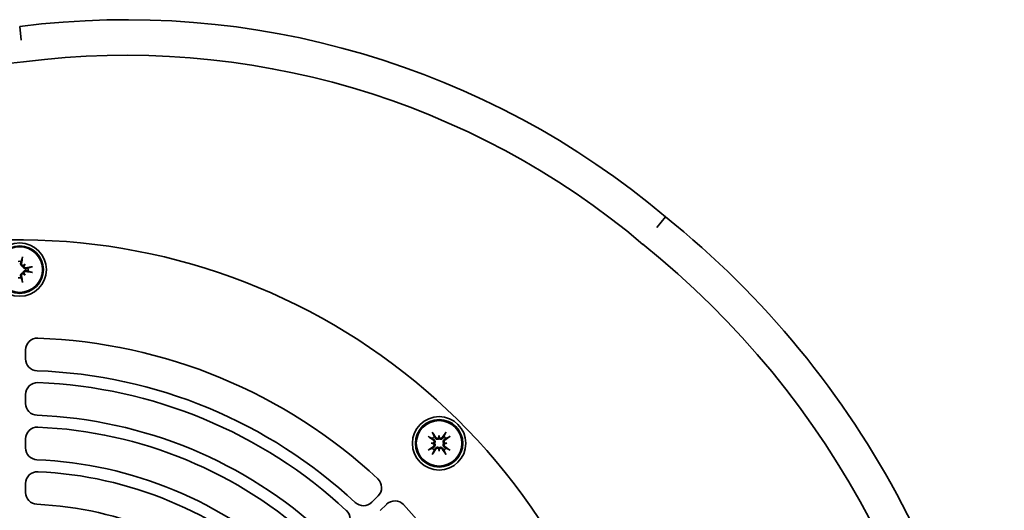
# Model space of a CAD drawing. Header units: millimetres. Extents: x 264 to 576, y 123 to 471.
# Tile 5 of 5: x 409 to 575, y 389 to 471. Entities that reach past the tile are written whole.
import ezdxf

# ---------------------------------------------------------------- set-up
doc = ezdxf.new("R2010")
doc.units = ezdxf.units.MM
doc.header["$LTSCALE"] = 2
doc.layers.add('Krawędzie widoczne(ISO)', color=7, linetype='Continuous', lineweight=35, true_color=0x262659)

msp = doc.modelspace()

# ---------------------------------------------------------------- linework, layer by layer
at = {"layer": 'Krawędzie widoczne(ISO)'}
for p, q in [((409.25, 467.82), (409.01, 470.1)), ((516.44, 436.22), (517.9, 438)), ((409.95, 430.04), (409.74, 429.83)), ((409.74, 429.83), (409.56, 429.65)), ((409.74, 428.37), (409.56, 428.55)), ((409.95, 428.17), (409.74, 428.37)), ((410.01, 414.05), (410.01, 415.55)), ((410.01, 408.05), (410.01, 406.55)), ((410.01, 399.04), (410.01, 400.54)), ((479.72, 401.14), (479.72, 400.85)), ((479.72, 400.85), (479.72, 400.59)), ((478.4, 399.81), (478.69, 399.81)), ((478.69, 399.81), (478.94, 399.81)), ((479.72, 398.78), (479.72, 399.04)), ((479.72, 398.49), (479.72, 398.78)), ((480.75, 399.81), (480.5, 399.81)), ((481.04, 399.81), (480.75, 399.81)), ((410.01, 393.03), (410.01, 391.53)), ((469.43, 390.94), (468.37, 389.88)), ((469.78, 388.46), (470.84, 389.52))]:
    msp.add_line(p, q, dxfattribs=at)
for centre, radius in [((409.01, 429.1), 4.5), ((409.01, 429.1), 4), ((409.01, 429.1), 3.84), ((479.72, 399.81), 4.5), ((479.72, 399.81), 4), ((479.72, 399.81), 3.84)]:
    msp.add_circle(centre, radius, dxfattribs=at)
for centre, radius, start, end in [((426.96, 330.25), 141, 49.833, 97.3126), ((426.96, 330.25), 135, 49.8026, 97.3669), ((419.97, 341.57), 123, 94.8127, 142.4161), ((421.41, 317.98), 154, 4.1437, 51.2024), ((409.01, 329.1), 105, 214.7474, 193.0671), ((421.41, 317.98), 148, 4.1014, 51.2302), ((409.01, 429.1), 1.4, 80.4364, 99.5636), ((409.01, 429.1), 1.4, 350.4364, 9.5636), ((409.01, 429.1), 1.4, 260.4364, 279.5636), ((412.01, 415.55), 2, 88.0125, 180), ((409.01, 329.1), 88.5, 46.9875, 88.0125), ((412.01, 414.05), 2, 180, 267.9774), ((409.01, 329.1), 83, 47.0226, 87.9774), ((412.01, 408.05), 2, 87.8237, 180), ((409.01, 329.1), 81, 47.1763, 87.8237), ((412.01, 406.55), 2, 180, 267.7815), ((409.01, 329.1), 75.5, 47.2185, 87.7815), ((412.01, 400.54), 2, 87.5953, 180), ((409.01, 329.1), 73.5, 47.4047, 87.5953), ((479.72, 399.81), 1.4, 125.4364, 144.5636), ((479.72, 399.81), 1.4, 35.4364, 54.5636), ((412.01, 399.04), 2, 180, 267.5437), ((479.72, 399.81), 1.4, 215.4364, 234.5636), ((479.72, 399.81), 1.4, 305.4364, 324.5636), ((409.01, 329.1), 68, 47.4563, 87.5437), ((412.01, 393.03), 2, 87.3133, 180), ((409.01, 329.1), 66, 47.6867, 87.3133), ((468.02, 392.35), 2, 315, 46.9875), ((412.01, 391.53), 2, 180, 267.2487), ((472.26, 388.11), 2, 43.0125, 135), ((409.01, 329.1), 60.5, 47.7513, 87.2487), ((462.71, 387.05), 2, 315, 47.1763), ((466.95, 391.29), 2, 227.0226, 315), ((409.01, 329.1), 88.5, 1.9875, 43.0125)]:
    msp.add_arc(centre, radius, start, end, dxfattribs=at)
for centre, major_axis, ratio, start_param, end_param in [((408.57, 429.18), (1.17, 6.38), 0.087156, 4.881829, 5.059976), ((409.46, 431.2), (0.037, 0.203), 0.087423, 3.600601, 5.055776), ((410.72, 427.06), (4.4, 3.67), 0.5, 1.338324, 1.409861), ((406.96, 430.81), (-3.67, -4.4), 0.5, 1.731732, 1.803269), ((409.63, 430.07), (-0.169, 0.203), 0.988452, 2.363331, 2.867585), ((409.63, 428.13), (0.169, 0.203), 0.988452, 0.274008, 0.778262), ((410.72, 431.15), (-4.4, 3.67), 0.5, 1.731732, 1.803269), ((409.98, 429.73), (-0.203, 0.169), 0.988452, 0.274008, 0.778262), ((406.96, 427.4), (3.67, -4.4), 0.5, 1.338324, 1.409861), ((409.98, 428.48), (0.203, 0.169), 0.988452, 2.363331, 2.867585), ((409.09, 428.67), (-6.38, -1.17), 0.087156, 4.364802, 4.542949), ((409.09, 429.54), (6.38, -1.17), 0.087156, 4.881829, 5.059976), ((411.1, 429.56), (-0.203, -0.037), 0.087423, 4.369002, 5.824177), ((411.1, 428.65), (0.203, -0.037), 0.087423, 3.600601, 5.055776), ((408.57, 429.02), (-1.17, 6.38), 0.087156, 4.364802, 4.542949), ((409.46, 427.01), (-0.037, 0.203), 0.087423, 4.369002, 5.824177), ((477.92, 400.97), (0.17, -0.117), 0.087423, 4.369002, 5.824177), ((479.97, 400.18), (5.34, -3.68), 0.087156, 4.364802, 4.542949), ((478.56, 401.61), (-0.117, 0.17), 0.087423, 3.600601, 5.055776), ((479.35, 399.56), (-3.68, 5.34), 0.087156, 4.881829, 5.059976), ((482.38, 399.57), (0.51, 5.7), 0.5, 1.338324, 1.409861), ((479.47, 400.94), (-0.263, 0.024), 0.988452, 2.363331, 2.867585), ((477.06, 399.57), (0.51, -5.7), 0.5, 1.731732, 1.803269), ((479.97, 400.94), (-0.263, -0.024), 0.988452, 0.274008, 0.778262), ((480.09, 399.56), (-3.68, -5.34), 0.087156, 4.364802, 4.542949), ((479.47, 400.18), (5.34, 3.68), 0.087156, 4.881829, 5.059976), ((480.88, 401.61), (-0.117, -0.17), 0.087423, 4.369002, 5.824177), ((481.52, 400.97), (0.17, 0.117), 0.087423, 3.600601, 5.055776), ((479.97, 399.45), (-5.34, -3.68), 0.087156, 4.881829, 5.059976), ((477.92, 398.66), (-0.17, -0.117), 0.087423, 3.600601, 5.055776), ((479.96, 397.16), (5.7, 0.51), 0.5, 1.731732, 1.803269), ((479.96, 402.47), (-5.7, 0.51), 0.5, 1.338324, 1.409861), ((479.35, 400.07), (3.68, 5.34), 0.087156, 4.364802, 4.542949), ((478.59, 400.06), (0.024, -0.263), 0.988452, 0.274008, 0.778262), ((478.59, 399.57), (-0.024, -0.263), 0.988452, 2.363331, 2.867585), ((482.38, 400.05), (-0.51, 5.7), 0.5, 1.731732, 1.803269), ((479.47, 398.69), (0.263, 0.024), 0.988452, 0.274008, 0.778262), ((477.06, 400.05), (-0.51, -5.7), 0.5, 1.338324, 1.409861), ((479.97, 398.69), (0.263, -0.024), 0.988452, 2.363331, 2.867585), ((480.09, 400.07), (3.68, -5.34), 0.087156, 4.881829, 5.059976), ((479.48, 397.16), (5.7, -0.51), 0.5, 1.338324, 1.409861), ((480.85, 400.06), (0.024, 0.263), 0.988452, 2.363331, 2.867585), ((479.48, 402.47), (-5.7, -0.51), 0.5, 1.731732, 1.803269), ((480.85, 399.57), (-0.024, 0.263), 0.988452, 0.274008, 0.778262), ((479.47, 399.45), (-5.34, 3.68), 0.087156, 4.364802, 4.542949), ((481.52, 398.66), (-0.17, 0.117), 0.087423, 4.369002, 5.824177), ((478.56, 398.01), (0.117, 0.17), 0.087423, 4.369002, 5.824177), ((480.88, 398.01), (0.117, -0.17), 0.087423, 3.600601, 5.055776)]:
    msp.add_ellipse(centre, major_axis=major_axis, ratio=ratio, start_param=start_param, end_param=end_param, dxfattribs=at)
for points, knots in [([(409.56, 429.65), (409.53, 429.65), (409.51, 429.66), (409.45, 429.67), (409.41, 429.69), (409.34, 429.73), (409.3, 429.76), (409.25, 429.82), (409.22, 429.86), (409.19, 429.93), (409.17, 429.97), (409.16, 430.06), (409.16, 430.11), (409.17, 430.15), (409.17, 430.16), (409.17, 430.17), (409.17, 430.19)], [-0.07174341, -0.07174341, -0.07174341, -0.07174341, -0.06470547, -0.06470547, -0.05258598, -0.05258598, -0.0404665, -0.0404665, -0.02834702, -0.02834702, -0.01417351, -0.01417351, 0, 0, 0, 0.00397094, 0.00397094, 0.00397094, 0.00397094]), ([(409.61, 429.81), (409.61, 429.81), (409.61, 429.81), (409.57, 429.81), (409.53, 429.82), (409.46, 429.85), (409.43, 429.87), (409.37, 429.93), (409.35, 429.96), (409.32, 430.03), (409.31, 430.07), (409.31, 430.12), (409.31, 430.14), (409.32, 430.16)], [-0.15827539, -0.15827539, -0.15827539, -0.15827539, -0.15764996, -0.15764996, -0.14669212, -0.14669212, -0.13573428, -0.13573428, -0.12469501, -0.12469501, -0.11365575, -0.11365575, -0.10828626, -0.10828626, -0.10828626, -0.10828626]), ([(409.17, 428.02), (409.17, 428.03), (409.17, 428.04), (409.16, 428.1), (409.16, 428.14), (409.17, 428.23), (409.19, 428.28), (409.22, 428.35), (409.25, 428.39), (409.3, 428.45), (409.34, 428.48), (409.41, 428.52), (409.45, 428.53), (409.51, 428.55), (409.53, 428.55), (409.56, 428.55)], [-0.10914291, -0.10914291, -0.10914291, -0.10914291, -0.10517197, -0.10517197, -0.09099846, -0.09099846, -0.07682495, -0.07682495, -0.06470547, -0.06470547, -0.05258598, -0.05258598, -0.0404665, -0.0404665, -0.03342856, -0.03342856, -0.03342856, -0.03342856]), ([(409.32, 428.05), (409.31, 428.08), (409.31, 428.12), (409.33, 428.2), (409.35, 428.24), (409.39, 428.3), (409.42, 428.33), (409.48, 428.37), (409.52, 428.38), (409.57, 428.39), (409.59, 428.39), (409.61, 428.39)], [-0.18005785, -0.18005785, -0.18005785, -0.18005785, -0.1688907, -0.1688907, -0.15772354, -0.15772354, -0.14676432, -0.14676432, -0.1358051, -0.1358051, -0.13009133, -0.13009133, -0.13009133, -0.13009133]), ([(410.09, 429.27), (410.08, 429.26), (410.07, 429.26), (410.02, 429.25), (409.97, 429.25), (409.88, 429.27), (409.83, 429.28), (409.76, 429.32), (409.73, 429.34), (409.66, 429.4), (409.64, 429.43), (409.6, 429.5), (409.58, 429.54), (409.56, 429.6), (409.56, 429.63), (409.56, 429.65)], [-0.10914291, -0.10914291, -0.10914291, -0.10914291, -0.10517197, -0.10517197, -0.09099846, -0.09099846, -0.07682495, -0.07682495, -0.06470547, -0.06470547, -0.05258598, -0.05258598, -0.0404665, -0.0404665, -0.03342856, -0.03342856, -0.03342856, -0.03342856]), ([(409.56, 428.55), (409.56, 428.58), (409.56, 428.6), (409.58, 428.67), (409.6, 428.71), (409.64, 428.78), (409.66, 428.81), (409.73, 428.87), (409.76, 428.89), (409.83, 428.93), (409.88, 428.94), (409.97, 428.95), (410.02, 428.95), (410.06, 428.95), (410.07, 428.95), (410.08, 428.94), (410.09, 428.94)], [-0.07174341, -0.07174341, -0.07174341, -0.07174341, -0.06470547, -0.06470547, -0.05258598, -0.05258598, -0.0404665, -0.0404665, -0.02834702, -0.02834702, -0.01417351, -0.01417351, 0, 0, 0, 0.00397094, 0.00397094, 0.00397094, 0.00397094]), ([(410.06, 429.41), (410.03, 429.4), (409.99, 429.41), (409.91, 429.42), (409.88, 429.44), (409.82, 429.48), (409.79, 429.51), (409.75, 429.57), (409.73, 429.61), (409.72, 429.67), (409.72, 429.69), (409.72, 429.71)], [-0.1800581, -0.1800581, -0.1800581, -0.1800581, -0.16889095, -0.16889095, -0.15772379, -0.15772379, -0.14676457, -0.14676457, -0.13580535, -0.13580535, -0.13009158, -0.13009158, -0.13009158, -0.13009158]), ([(409.72, 428.5), (409.72, 428.5), (409.72, 428.51), (409.72, 428.54), (409.73, 428.58), (409.76, 428.65), (409.78, 428.69), (409.83, 428.74), (409.86, 428.76), (409.94, 428.79), (409.97, 428.8), (410.03, 428.8), (410.05, 428.8), (410.06, 428.8)], [-0.15827557, -0.15827557, -0.15827557, -0.15827557, -0.15765014, -0.15765014, -0.1466923, -0.1466923, -0.13573446, -0.13573446, -0.12469519, -0.12469519, -0.11365593, -0.11365593, -0.10828644, -0.10828644, -0.10828644, -0.10828644]), ([(478.76, 400.34), (478.79, 400.32), (478.81, 400.29), (478.86, 400.23), (478.87, 400.19), (478.88, 400.12), (478.88, 400.08), (478.87, 400), (478.85, 399.97), (478.82, 399.92), (478.81, 399.9), (478.79, 399.89)], [-0.1800581, -0.1800581, -0.1800581, -0.1800581, -0.16889095, -0.16889095, -0.15772379, -0.15772379, -0.14676457, -0.14676457, -0.13580535, -0.13580535, -0.13009158, -0.13009158, -0.13009158, -0.13009158]), ([(478.84, 400.46), (478.85, 400.46), (478.86, 400.45), (478.9, 400.42), (478.94, 400.39), (478.99, 400.31), (479.01, 400.27), (479.04, 400.2), (479.04, 400.15), (479.05, 400.07), (479.04, 400.03), (479.02, 399.95), (479.01, 399.91), (478.97, 399.85), (478.96, 399.83), (478.94, 399.81)], [-0.10914291, -0.10914291, -0.10914291, -0.10914291, -0.10517197, -0.10517197, -0.09099846, -0.09099846, -0.07682495, -0.07682495, -0.06470547, -0.06470547, -0.05258598, -0.05258598, -0.0404665, -0.0404665, -0.03342856, -0.03342856, -0.03342856, -0.03342856]), ([(479.72, 400.59), (479.7, 400.58), (479.68, 400.56), (479.63, 400.53), (479.59, 400.51), (479.51, 400.49), (479.46, 400.49), (479.38, 400.49), (479.34, 400.5), (479.26, 400.52), (479.22, 400.55), (479.15, 400.6), (479.12, 400.63), (479.09, 400.67), (479.08, 400.67), (479.08, 400.68), (479.07, 400.69)], [-0.07174341, -0.07174341, -0.07174341, -0.07174341, -0.06470547, -0.06470547, -0.05258598, -0.05258598, -0.0404665, -0.0404665, -0.02834702, -0.02834702, -0.01417351, -0.01417351, 0, 0, 0, 0.00397094, 0.00397094, 0.00397094, 0.00397094]), ([(479.64, 400.74), (479.64, 400.74), (479.64, 400.74), (479.61, 400.71), (479.58, 400.69), (479.51, 400.66), (479.47, 400.65), (479.4, 400.65), (479.36, 400.66), (479.29, 400.69), (479.25, 400.71), (479.21, 400.75), (479.2, 400.76), (479.19, 400.78)], [-0.15827539, -0.15827539, -0.15827539, -0.15827539, -0.15764996, -0.15764996, -0.14669212, -0.14669212, -0.13573428, -0.13573428, -0.12469501, -0.12469501, -0.11365575, -0.11365575, -0.10828626, -0.10828626, -0.10828626, -0.10828626]), ([(480.37, 400.69), (480.36, 400.68), (480.36, 400.67), (480.32, 400.63), (480.29, 400.6), (480.22, 400.55), (480.18, 400.52), (480.1, 400.5), (480.06, 400.49), (479.98, 400.49), (479.93, 400.49), (479.85, 400.51), (479.81, 400.53), (479.76, 400.56), (479.74, 400.58), (479.72, 400.59)], [-0.10914291, -0.10914291, -0.10914291, -0.10914291, -0.10517197, -0.10517197, -0.09099846, -0.09099846, -0.07682495, -0.07682495, -0.06470547, -0.06470547, -0.05258598, -0.05258598, -0.0404665, -0.0404665, -0.03342856, -0.03342856, -0.03342856, -0.03342856]), ([(480.25, 400.78), (480.23, 400.75), (480.2, 400.72), (480.13, 400.68), (480.1, 400.66), (480.02, 400.65), (479.98, 400.65), (479.91, 400.67), (479.87, 400.68), (479.83, 400.72), (479.81, 400.73), (479.8, 400.74)], [0, 0, 0, 0, 0.01116716, 0.01116716, 0.02233431, 0.02233431, 0.03329353, 0.03329353, 0.04425275, 0.04425275, 0.04996652, 0.04996652, 0.04996652, 0.04996652]), ([(480.5, 399.81), (480.48, 399.83), (480.47, 399.85), (480.43, 399.91), (480.42, 399.95), (480.4, 400.03), (480.39, 400.07), (480.4, 400.15), (480.4, 400.2), (480.43, 400.27), (480.45, 400.31), (480.5, 400.39), (480.54, 400.42), (480.57, 400.44), (480.58, 400.45), (480.59, 400.46), (480.6, 400.46)], [-0.07174341, -0.07174341, -0.07174341, -0.07174341, -0.06470547, -0.06470547, -0.05258598, -0.05258598, -0.0404665, -0.0404665, -0.02834702, -0.02834702, -0.01417351, -0.01417351, 0, 0, 0, 0.00397094, 0.00397094, 0.00397094, 0.00397094]), ([(480.65, 399.89), (480.65, 399.89), (480.64, 399.89), (480.62, 399.92), (480.6, 399.95), (480.57, 400.03), (480.56, 400.06), (480.56, 400.14), (480.57, 400.18), (480.6, 400.25), (480.62, 400.28), (480.65, 400.32), (480.67, 400.33), (480.68, 400.34)], [-0.15827539, -0.15827539, -0.15827539, -0.15827539, -0.15764996, -0.15764996, -0.14669212, -0.14669212, -0.13573428, -0.13573428, -0.12469501, -0.12469501, -0.11365575, -0.11365575, -0.10828626, -0.10828626, -0.10828626, -0.10828626]), ([(478.79, 399.74), (478.79, 399.74), (478.8, 399.74), (478.82, 399.71), (478.84, 399.68), (478.87, 399.6), (478.88, 399.56), (478.88, 399.49), (478.87, 399.45), (478.84, 399.38), (478.82, 399.35), (478.79, 399.31), (478.77, 399.3), (478.76, 399.29)], [-0.15827539, -0.15827539, -0.15827539, -0.15827539, -0.15764996, -0.15764996, -0.14669212, -0.14669212, -0.13573428, -0.13573428, -0.12469501, -0.12469501, -0.11365575, -0.11365575, -0.10828626, -0.10828626, -0.10828626, -0.10828626]), ([(478.94, 399.81), (478.96, 399.8), (478.97, 399.78), (479.01, 399.72), (479.02, 399.68), (479.04, 399.6), (479.05, 399.56), (479.04, 399.47), (479.04, 399.43), (479.01, 399.36), (478.99, 399.31), (478.94, 399.24), (478.9, 399.21), (478.87, 399.18), (478.86, 399.18), (478.85, 399.17), (478.84, 399.16)], [-0.07174341, -0.07174341, -0.07174341, -0.07174341, -0.06470547, -0.06470547, -0.05258598, -0.05258598, -0.0404665, -0.0404665, -0.02834702, -0.02834702, -0.01417351, -0.01417351, 0, 0, 0, 0.00397094, 0.00397094, 0.00397094, 0.00397094]), ([(479.07, 398.93), (479.08, 398.94), (479.08, 398.95), (479.12, 399), (479.15, 399.03), (479.22, 399.08), (479.26, 399.1), (479.34, 399.13), (479.38, 399.14), (479.46, 399.14), (479.51, 399.14), (479.59, 399.12), (479.63, 399.1), (479.68, 399.07), (479.7, 399.05), (479.72, 399.04)], [-0.10914291, -0.10914291, -0.10914291, -0.10914291, -0.10517197, -0.10517197, -0.09099846, -0.09099846, -0.07682495, -0.07682495, -0.06470547, -0.06470547, -0.05258598, -0.05258598, -0.0404665, -0.0404665, -0.03342856, -0.03342856, -0.03342856, -0.03342856]), ([(479.19, 398.85), (479.21, 398.88), (479.24, 398.91), (479.31, 398.95), (479.34, 398.96), (479.42, 398.98), (479.46, 398.98), (479.53, 398.96), (479.57, 398.94), (479.61, 398.91), (479.63, 398.9), (479.64, 398.89)], [-0.18005785, -0.18005785, -0.18005785, -0.18005785, -0.1688907, -0.1688907, -0.15772354, -0.15772354, -0.14676432, -0.14676432, -0.1358051, -0.1358051, -0.13009133, -0.13009133, -0.13009133, -0.13009133]), ([(479.72, 399.04), (479.74, 399.05), (479.76, 399.07), (479.81, 399.1), (479.85, 399.12), (479.93, 399.14), (479.98, 399.14), (480.06, 399.14), (480.1, 399.13), (480.18, 399.1), (480.22, 399.08), (480.29, 399.03), (480.32, 399), (480.35, 398.96), (480.36, 398.95), (480.36, 398.94), (480.37, 398.93)], [-0.07174341, -0.07174341, -0.07174341, -0.07174341, -0.06470547, -0.06470547, -0.05258598, -0.05258598, -0.0404665, -0.0404665, -0.02834702, -0.02834702, -0.01417351, -0.01417351, 0, 0, 0, 0.00397094, 0.00397094, 0.00397094, 0.00397094]), ([(479.8, 398.89), (479.8, 398.89), (479.8, 398.89), (479.83, 398.92), (479.86, 398.94), (479.93, 398.97), (479.97, 398.98), (480.04, 398.98), (480.08, 398.97), (480.15, 398.94), (480.19, 398.92), (480.23, 398.88), (480.24, 398.87), (480.25, 398.85)], [-0.15827557, -0.15827557, -0.15827557, -0.15827557, -0.15765014, -0.15765014, -0.1466923, -0.1466923, -0.13573446, -0.13573446, -0.12469519, -0.12469519, -0.11365593, -0.11365593, -0.10828644, -0.10828644, -0.10828644, -0.10828644]), ([(480.6, 399.16), (480.59, 399.17), (480.58, 399.18), (480.54, 399.21), (480.5, 399.24), (480.45, 399.31), (480.43, 399.36), (480.4, 399.43), (480.4, 399.47), (480.39, 399.56), (480.4, 399.6), (480.42, 399.68), (480.43, 399.72), (480.47, 399.78), (480.48, 399.8), (480.5, 399.81)], [-0.10914291, -0.10914291, -0.10914291, -0.10914291, -0.10517197, -0.10517197, -0.09099846, -0.09099846, -0.07682495, -0.07682495, -0.06470547, -0.06470547, -0.05258598, -0.05258598, -0.0404665, -0.0404665, -0.03342856, -0.03342856, -0.03342856, -0.03342856]), ([(480.68, 399.29), (480.65, 399.31), (480.63, 399.34), (480.58, 399.4), (480.57, 399.44), (480.56, 399.51), (480.56, 399.55), (480.57, 399.63), (480.59, 399.66), (480.62, 399.71), (480.63, 399.72), (480.65, 399.74)], [-0.1800581, -0.1800581, -0.1800581, -0.1800581, -0.16889095, -0.16889095, -0.15772379, -0.15772379, -0.14676457, -0.14676457, -0.13580535, -0.13580535, -0.13009158, -0.13009158, -0.13009158, -0.13009158])]:
    msp.add_open_spline(points, degree=3, knots=knots, dxfattribs=at)
for points, weights in [([(409.17, 430.19), (409.2, 430.32), (409.24, 430.48)], [1.25770150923, 1.12995779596, 1]), ([(409.24, 430.48), (409.32, 430.71), (409.44, 431.01)], [1, 1.01529400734, 1.00328287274]), ([(410.39, 429.34), (410.22, 429.3), (410.09, 429.27)], [1, 1.12995779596, 1.25770150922]), ([(410.09, 428.94), (410.22, 428.91), (410.39, 428.87)], [1.25770150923, 1.12995779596, 1]), ([(410.92, 429.53), (410.61, 429.42), (410.39, 429.34)], [1.00328287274, 1.01529400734, 1]), ([(410.39, 428.87), (410.61, 428.79), (410.92, 428.67)], [1, 1.01529400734, 1.00328287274]), ([(409.24, 427.72), (409.2, 427.89), (409.17, 428.02)], [1, 1.12995779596, 1.25770150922]), ([(409.44, 427.2), (409.32, 427.5), (409.24, 427.72)], [1.00328287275, 1.01529400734, 1]), ([(478.07, 400.86), (478.37, 400.72), (478.58, 400.63)], [1.00328287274, 1.01529400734, 1]), ([(478.58, 400.63), (478.73, 400.53), (478.84, 400.46)], [1, 1.12995779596, 1.25770150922]), ([(478.91, 400.95), (478.81, 401.17), (478.67, 401.47)], [1, 1.01529400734, 1.00328287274]), ([(479.07, 400.69), (479, 400.81), (478.91, 400.95)], [1.25770150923, 1.12995779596, 1]), ([(480.53, 400.95), (480.44, 400.81), (480.37, 400.69)], [1, 1.12995779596, 1.25770150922]), ([(480.77, 401.47), (480.63, 401.17), (480.53, 400.95)], [1.00328287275, 1.01529400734, 1]), ([(480.6, 400.46), (480.71, 400.53), (480.86, 400.63)], [1.25770150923, 1.12995779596, 1]), ([(480.86, 400.63), (481.08, 400.72), (481.37, 400.86)], [1, 1.01529400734, 1.00328287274]), ([(478.58, 399), (478.37, 398.9), (478.07, 398.77)], [1, 1.01529400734, 1.00328287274]), ([(478.84, 399.16), (478.73, 399.09), (478.58, 399)], [1.25770150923, 1.12995779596, 1]), ([(478.67, 398.16), (478.81, 398.46), (478.91, 398.67)], [1.00328287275, 1.01529400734, 1]), ([(478.91, 398.67), (479, 398.82), (479.07, 398.93)], [1, 1.12995779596, 1.25770150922]), ([(480.37, 398.93), (480.44, 398.82), (480.53, 398.67)], [1.25770150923, 1.12995779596, 1]), ([(480.53, 398.67), (480.63, 398.46), (480.77, 398.16)], [1, 1.01529400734, 1.00328287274]), ([(480.86, 399), (480.71, 399.09), (480.6, 399.16)], [1, 1.12995779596, 1.25770150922]), ([(481.37, 398.77), (481.08, 398.9), (480.86, 399)], [1.00328287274, 1.01529400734, 1])]:
    msp.add_rational_spline(points, weights, degree=2, dxfattribs=at)

doc.saveas('drawing.dxf')
